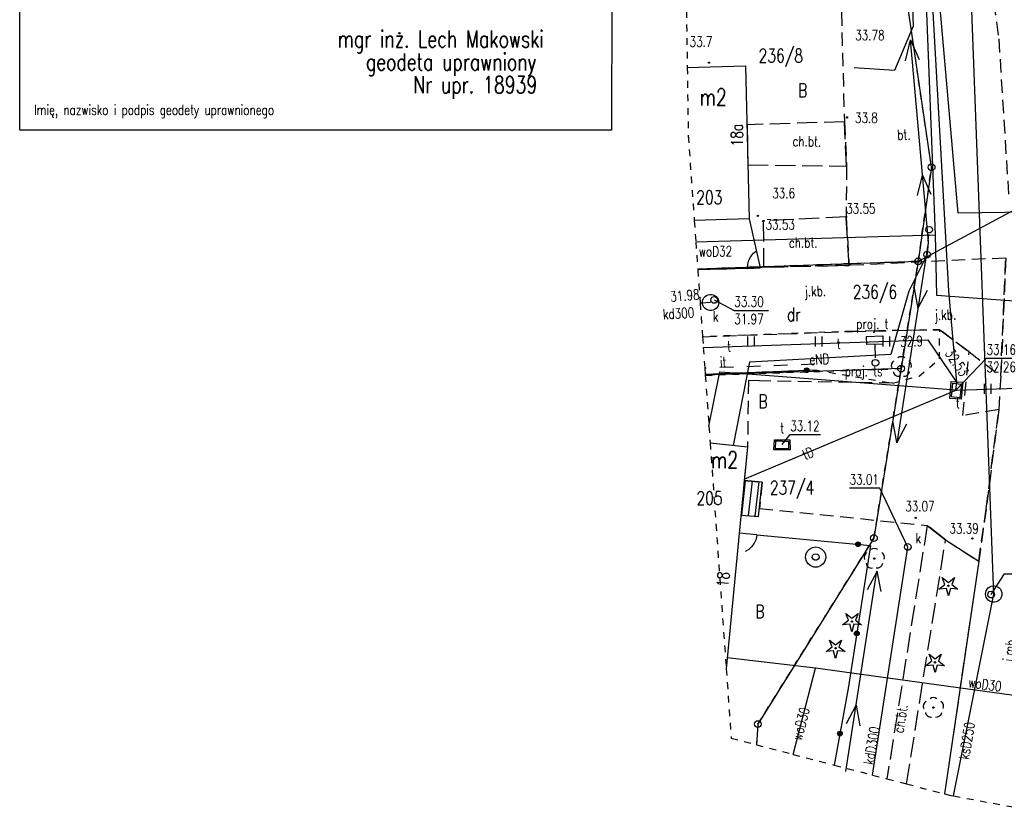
# Model space of a CAD drawing. Extents: x 6550385 to 6550663, y 5985693 to 5985865.
# Tile 1 of 19: x 6550413 to 6550485, y 5985714 to 5985772. Entities that reach past the tile are written whole.
import ezdxf
from ezdxf.enums import TextEntityAlignment as Align

# ---------------------------------------------------------------- set-up
doc = ezdxf.new("R2010")
doc.units = 0
doc.header["$MEASUREMENT"] = 0
for name, pattern in [('1', [2, 1, -1]), ('2', [1, 0.5, -0.5]), ('423', [2, 1.5, -0.5]), ('424', [1.5, 1, -0.5]), ('901', [0])]:
    doc.linetypes.add(name, pattern=pattern)
doc.layers.get('0').update_dxf_attribs({"linetype": 'CONTINUOUS'})
for name, color, linetype in [('202-PUNKT_GRANICZNY', 7, 'CONTINUOUS'), ('210-OZNACZENIE_KONTURU_UZY', 7, 'CONTINUOUS'), ('211-NUMER_DZIALKI_EWIDENCY', 7, 'CONTINUOUS'), ('218-KONTUR_UZYTKU_GRUNTOWE', 7, 'CONTINUOUS'), ('219-DZIALKA_EWIDENCYJNA', 7, 'CONTINUOUS'), ('238-PUNKT_ADRESOWY_BUDYNKU', 7, 'CONTINUOUS'), ('312-BUDYNEK_EWIDENCYJNY', 7, 'CONTINUOUS'), ('312-OZNACZENIE_BUDYNKU_EWI', 7, 'CONTINUOUS'), ('352-SCHODY', 7, 'CONTINUOUS'), ('994-NAZWA_ULICY', 7, 'CONTINUOUS'), ('CHODNIK', 7, 'CONTINUOUS'), ('CHODNIK-ATR17', 7, 'CONTINUOUS'), ('DRZEWO_IGLASTE', 7, 'CONTINUOUS'), ('DRZEWO_LISCIASTE', 7, 'CONTINUOUS'), ('FURTKA', 7, 'CONTINUOUS'), ('INNY_OBIEKT_ZAGOSPODAROWAN', 7, 'CONTINUOUS'), ('JEZDNIA', 7, 'CONTINUOUS'), ('JEZDNIA-ATR17', 7, 'CONTINUOUS'), ('KOMORA_PODZIEMNA', 7, 'CONTINUOUS'), ('KRAWEZNIK', 7, 'CONTINUOUS'), ('OBSZAR_UTWARDZONY', 7, 'CONTINUOUS'), ('OBSZAR_UTWARDZONY-ATR17', 7, 'CONTINUOUS'), ('OBUDOWA_OCHRONNA_PRZEWODU', 7, 'CONTINUOUS'), ('OGRODZENIE_TRWALE', 7, 'CONTINUOUS'), ('PIKIETA_NATURALNA', 7, 'CONTINUOUS'), ('PIKIETA_NATURALNA-ATR2', 7, 'CONTINUOUS'), ('PIKIETA_SZTUCZNA', 7, 'CONTINUOUS'), ('PIKIETA_SZTUCZNA-ATR2', 7, 'CONTINUOUS'), ('PRZEWOD_ELEKTROENERGETYCZ0', 7, 'CONTINUOUS'), ('PRZEWOD_ELEKTROENERGETYCZ1', 7, 'CONTINUOUS'), ('PRZEWOD_ELEKTROENERGETYCZN', 7, 'CONTINUOUS'), ('PRZEWOD_GAZOWY', 7, 'CONTINUOUS'), ('PRZEWOD_KANALIZACYJNY', 7, 'CONTINUOUS'), ('PRZEWOD_KANALIZACYJNY-ATR1', 7, 'CONTINUOUS'), ('PRZEWOD_TELEKOMUNIKACYJNY_', 7, 'CONTINUOUS'), ('PRZEWOD_WODOCIAGOWY', 7, 'CONTINUOUS'), ('PRZEWOD_WODOCIAGOWY-ATR1', 7, 'CONTINUOUS'), ('RZEDNA-ATR2', 7, 'CONTINUOUS'), ('RZEDNA-ATR3', 7, 'CONTINUOUS'), ('SLUP_PRZEWODOW_NAPOWIETRZN', 7, 'CONTINUOUS'), ('SLUPEK_TELEKOMUNIKACYJNY_-', 7, 'CONTINUOUS'), ('STUDNIA_ZWYKLA', 7, 'CONTINUOUS'), ('SZAFA_TELEKOMUNIKACYJNA_LU', 7, 'CONTINUOUS'), ('TRAWNIK', 7, 'CONTINUOUS'), ('WLAZ_DO_KOMORY_LUB_KANALU', 7, 'CONTINUOUS'), ('WLAZ_DO_KOMORY_LUB_KANALU-', 7, 'CONTINUOUS'), ('WLAZ_DO_KOMORY_LUB_KANALU_', 7, 'CONTINUOUS'), ('ZAKRES', 7, 'CONTINUOUS')]:
    doc.layers.add(name, color=color, linetype=linetype)
doc.styles.add('STYL_ARIAL', font='simplex', dxfattribs={"width": 0.75, "oblique": 0.1})

# ---------------------------------------------------------------- blocks, each defined once
blk = doc.blocks.new('202')
at = {"color": 0}
blk.add_circle((0, 0), 0.25, dxfattribs=at)
blk = doc.blocks.new('SM05')
at = {"color": 7}
blk.add_polyline3d([(0, 0.25, 0), (0.1352, 0.2103, 0), (0.2274, 0.1039, 0), (0.2475, -0.0356, 0), (0.1889, -0.1637, 0), (0.0704, -0.2399, 0), (-0.0704, -0.2399, 0), (-0.1889, -0.1637, 0), (-0.2475, -0.0356, 0), (-0.2274, 0.1039, 0), (-0.1352, 0.2103, 0), (0, 0.25, 0)], dxfattribs=at)
blk = doc.blocks.new('US22')
at = {"color": 7}
blk.add_polyline3d([(0, 0.25, 0), (0.1352, 0.2103, 0), (0.2274, 0.1039, 0), (0.2475, -0.0356, 0), (0.1889, -0.1637, 0), (0.0704, -0.2399, 0), (-0.0704, -0.2399, 0), (-0.1889, -0.1637, 0), (-0.2475, -0.0356, 0), (-0.2274, 0.1039, 0), (-0.1352, 0.2103, 0), (0, 0.25, 0)], dxfattribs=at)
blk = doc.blocks.new('US13')
at = {"color": 7}
for points in [[(0, 0.75, 0), (0.2435, 0.7094, 0), (0.4607, 0.5919, 0), (0.6279, 0.4102, 0), (0.7271, 0.1841, 0), (0.7474, -0.0619, 0), (0.6868, -0.3013, 0), (0.5518, -0.508, 0), (0.357, -0.6596, 0), (0.1234, -0.7398, 0), (-0.1234, -0.7398, 0), (-0.357, -0.6596, 0), (-0.5518, -0.508, 0), (-0.6868, -0.3013, 0), (-0.7474, -0.0619, 0), (-0.7271, 0.1841, 0), (-0.6279, 0.4102, 0), (-0.4607, 0.5919, 0), (-0.2435, 0.7094, 0), (0, 0.75, 0)], [(0, 0.25, 0), (0.1352, 0.2103, 0), (0.2274, 0.1039, 0), (0.2475, -0.0356, 0), (0.1889, -0.1637, 0), (0.0704, -0.2399, 0), (-0.0704, -0.2399, 0), (-0.1889, -0.1637, 0), (-0.2475, -0.0356, 0), (-0.2274, 0.1039, 0), (-0.1352, 0.2103, 0), (0, 0.25, 0)]]:
    blk.add_polyline3d(points, dxfattribs=at)
blk = doc.blocks.new('OK04')
at = {"color": 7}
blk.add_polyline3d([(0, 0.001, 0), (0.0328, 0.3129, 0), (0.1297, 0.6111, 0), (0.2865, 0.8827, 0), (0.4963, 1.1157, 0), (0.75, 1.3, 0)], dxfattribs=at)
blk = doc.blocks.new('PW01')
at = {"color": 7}
blk.add_polyline3d([(0.045, 0, 0), (0.0318, -0.0318, 0), (0, -0.045, 0), (-0.0318, -0.0318, 0), (-0.045, 0, 0), (-0.0318, 0.0318, 0), (0, 0.045, 0), (0.0318, 0.0318, 0), (0.045, 0, 0)], dxfattribs=at)
blk = doc.blocks.new('922')
at = {"color": 0}
blk.add_circle((0, 0), 0.05, dxfattribs=at)
for centre, radius, start, end in [((0, 0.35), 0.4, 50.114, 129.886), ((-0.35, 0.1), 0.4, 119.84816, 203.51949), ((0.35, 0.1), 0.4, 336.88451, 60.15184), ((-0.2, -0.3), 0.4, 187.477, 278.47884), ((0.2, -0.275), 0.425, 262.64593, 349.62892)]:
    blk.add_arc(centre, radius, start, end, dxfattribs=at)
blk = doc.blocks.new('TU04')
at = {"color": 7}
for points in [[(0, 0, 0), (0, 0.75, 0)], [(0.5, 0, 0), (0.5, 0.75, 0)]]:
    blk.add_polyline3d(points, dxfattribs=at)
blk = doc.blocks.new('US09')
at = {"color": 7}
blk.add_polyline3d([(0.25, 0.0005, 0), (0.2103, -0.1347, 0), (0.1038, -0.227, 0), (-0.0356, -0.247, 0), (-0.1637, -0.1885, 0), (-0.2399, -0.07, 0), (-0.2399, 0.0709, 0), (-0.1637, 0.1894, 0), (-0.0356, 0.2479, 0), (0.1038, 0.2279, 0), (0.2103, 0.1356, 0), (0.25, 0.0005, 0)], dxfattribs=at)
blk = doc.blocks.new('921')
at = {"color": 0}
for p, q in [((-0.7, -0.25), (-0.25, 0.1)), ((-0.25, 0.1), (-0.45, 0.6)), ((-0.45, 0.6), (0, 0.25)), ((0, 0.25), (0.45, 0.6)), ((0.45, 0.6), (0.25, 0.1)), ((0.25, 0.1), (0.7, -0.25)), ((-0.15, -0.2), (-0.7, -0.25)), ((0, -0.75), (-0.15, -0.2)), ((0.15, -0.2), (0, -0.75)), ((0.7, -0.25), (0.15, -0.2))]:
    blk.add_line(p, q, dxfattribs=at)
blk.add_circle((0, 0), 0.05, dxfattribs=at)

msp = doc.modelspace()

# ---------------------------------------------------------------- linework, layer by layer
at = {"layer": '218-KONTUR_UZYTKU_GRUNTOWE', "color": 3, "linetype": '2'}
for points in [[(6550479.88, 5985761.1, 0), (6550478.09, 5985773.16, 0)], [(6550478.89, 5985754.15, 0), (6550479.88, 5985761.1, 0)], [(6550478.89, 5985754.15, 0), (6550462.61, 5985753.588, 0)], [(6550477.63, 5985746.24, 0), (6550478.89, 5985754.15, 0)], [(6550463.169, 5985745.75, 0), (6550477.63, 5985746.24, 0)], [(6550475.62, 5985733.73, 0), (6550477.63, 5985746.24, 0)], [(6550467.05, 5985720, 0), (6550475.62, 5985733.73, 0)], [(6550467.05, 5985720, 0), (6550466.946, 5985718.474, 0)]]:
    msp.add_polyline3d(points, dxfattribs=at)
at = {"layer": '219-DZIALKA_EWIDENCYJNA', "color": 7}
for points in [[(6550479.88, 5985761.1, 0), (6550478.09, 5985773.16, 0)], [(6550497.21, 5985763.97, 0), (6550478.89, 5985754.15, 0)], [(6550479.88, 5985761.1, 0), (6550478.89, 5985754.15, 0)], [(6550478.89, 5985754.15, 0), (6550462.61, 5985753.588, 0)], [(6550478.89, 5985754.15, 0), (6550477.63, 5985746.24, 0)], [(6550477.63, 5985746.24, 0), (6550463.169, 5985745.75, 0)], [(6550477.63, 5985746.24, 0), (6550475.62, 5985733.73, 0)], [(6550475.62, 5985733.73, 0), (6550467.05, 5985720, 0)], [(6550467.05, 5985720, 0), (6550466.946, 5985718.474, 0)]]:
    msp.add_polyline3d(points, dxfattribs=at)
at = {"layer": '312-BUDYNEK_EWIDENCYJNY', "color": 7}
for points in [[(6550461.838, 5985768.473, 0), (6550466.14, 5985768.58, 0)], [(6550466.14, 5985768.58, 0), (6550466.42, 5985757.29, 0)], [(6550466.42, 5985757.29, 0), (6550462.355, 5985757.164, 0)], [(6550463.525, 5985740.76, 0), (6550466.29, 5985740.46, 0)], [(6550466.29, 5985740.46, 0), (6550464.715, 5985724.081, 0)]]:
    msp.add_polyline3d(points, dxfattribs=at)
at = {"layer": '352-SCHODY', "color": 7}
for points in [[(6550467.38, 5985737.86, 0), (6550466.05, 5985737.97, 0), (6550465.81, 5985735.43, 0), (6550467.09, 5985735.32, 0), (6550467.38, 5985737.86, 0)], [(6550467.38, 5985737.86, 0), (6550466.05, 5985737.97, 0), (6550465.81, 5985735.43, 0), (6550467.09, 5985735.32, 0), (6550467.38, 5985737.86, 0)], [(6550466.122, 5985737.964, 0), (6550465.838, 5985735.428, 0)], [(6550466.621, 5985737.923, 0), (6550466.337, 5985735.385, 0)], [(6550467.119, 5985737.882, 0), (6550466.835, 5985735.342, 0)]]:
    msp.add_polyline3d(points, dxfattribs=at)
at = {"layer": 'CHODNIK', "color": 7, "linetype": '423'}
for points in [[(6550466.25, 5985764.24, 0), (6550466.32, 5985761.28, 0), (6550473.6, 5985761.18, 0), (6550473.44, 5985764.46, 0), (6550466.25, 5985764.24, 0)], [(6550467.47, 5985753.72, 0), (6550473.79, 5985753.86, 0), (6550473.57, 5985757.43, 0), (6550467.45, 5985757.13, 0), (6550467.47, 5985753.72, 0)], [(6550479.56, 5985734.67, 0), (6550476.583, 5985715.962, 0)], [(6550480.91, 5985733.6, 0), (6550480.91, 5985733.6, 0), (6550479.56, 5985734.67, 0)], [(6550478.035, 5985715.584, 0), (6550480.91, 5985733.6, 0)]]:
    msp.add_polyline3d(points, dxfattribs=at)
at = {"layer": 'FURTKA', "color": 7}
for points in [[(6550466.28, 5985753.63, 0), (6550467.22, 5985753.67, 0)], [(6550466.98, 5985733.96, 0), (6550465.68, 5985734.09, 0)]]:
    msp.add_polyline3d(points, dxfattribs=at)
at = {"layer": 'INNY_OBIEKT_ZAGOSPODAROWAN', "color": 7, "linetype": '1'}
msp.add_polyline3d([(6550471.24, 5985746.56, 0), (6550463.132, 5985746.269, 0)], dxfattribs=at)
at = {"layer": 'JEZDNIA', "color": 7, "linetype": '424'}
for points in [[(6550470.335, 5985844.771, 0), (6550470.73, 5985842.08, 0), (6550472.01, 5985834, 0), (6550473.17, 5985826.17, 0), (6550473.89, 5985821.65, 0), (6550476.95, 5985800.95, 0), (6550476.97, 5985800.19, 0), (6550476.71, 5985799.81, 0), (6550475.52, 5985799.53, 0), (6550476.07, 5985796.35, 0), (6550477.1, 5985796.22, 0), (6550477.86, 5985796.04, 0), (6550478.33, 5985795.87, 0), (6550479.24, 5985795.33, 0), (6550479.91, 5985794.72, 0), (6550480.62, 5985793.52, 0), (6550484.24, 5985774.8, 0), (6550484.84, 5985770.58, 0), (6550485.57, 5985759, 0)], [(6550485.36, 5985754.4, 0), (6550473.79, 5985753.86, 0)], [(6550485.36, 5985754.4, 0), (6550484.99, 5985745.69, 0), (6550484.84, 5985743.21, 0), (6550483.91, 5985735.87, 0), (6550483.36, 5985732.02, 0), (6550480.837, 5985714.853, 0)], [(6550484.99, 5985745.69, 0), (6550485.36, 5985754.4, 0)], [(6550466.28, 5985753.63, 0), (6550462.615, 5985753.528, 0)], [(6550467.22, 5985753.67, 0), (6550466.28, 5985753.63, 0)], [(6550467.47, 5985753.72, 0), (6550467.22, 5985753.67, 0)], [(6550473.79, 5985753.86, 0), (6550467.47, 5985753.72, 0)], [(6550462.967, 5985748.589, 0), (6550474.03, 5985748.99, 0)], [(6550474.03, 5985748.99, 0), (6550480.48, 5985749.11, 0)], [(6550480.48, 5985749.11, 0), (6550482.65, 5985747.47, 0)], [(6550482.65, 5985747.47, 0), (6550484.99, 5985745.69, 0)]]:
    msp.add_polyline3d(points, dxfattribs=at)
at = {"layer": 'KOMORA_PODZIEMNA', "color": 34}
for points in [[(6550464.16, 5985751.12, 0), (6550464.15, 5985751, 0), (6550464.11, 5985750.88, 0), (6550464.05, 5985750.77, 0), (6550463.96, 5985750.67, 0), (6550463.86, 5985750.6, 0), (6550463.75, 5985750.55, 0), (6550463.62, 5985750.52, 0), (6550463.5, 5985750.52, 0), (6550463.37, 5985750.55, 0), (6550463.26, 5985750.6, 0), (6550463.16, 5985750.67, 0), (6550463.07, 5985750.77, 0), (6550463.01, 5985750.88, 0), (6550462.97, 5985751, 0), (6550462.96, 5985751.12, 0), (6550462.97, 5985751.24, 0), (6550463.01, 5985751.36, 0), (6550463.07, 5985751.47, 0), (6550463.16, 5985751.57, 0), (6550463.26, 5985751.64, 0), (6550463.37, 5985751.69, 0), (6550463.5, 5985751.72, 0), (6550463.62, 5985751.72, 0), (6550463.75, 5985751.69, 0), (6550463.86, 5985751.64, 0), (6550463.96, 5985751.57, 0), (6550464.05, 5985751.47, 0), (6550464.11, 5985751.36, 0), (6550464.15, 5985751.24, 0), (6550464.16, 5985751.12, 0)], [(6550485.07, 5985729.6, 0), (6550485.06, 5985729.48, 0), (6550485.02, 5985729.36, 0), (6550484.96, 5985729.25, 0), (6550484.87, 5985729.15, 0), (6550484.77, 5985729.08, 0), (6550484.66, 5985729.03, 0), (6550484.53, 5985729, 0), (6550484.41, 5985729, 0), (6550484.28, 5985729.03, 0), (6550484.17, 5985729.08, 0), (6550484.07, 5985729.15, 0), (6550483.98, 5985729.25, 0), (6550483.92, 5985729.36, 0), (6550483.88, 5985729.48, 0), (6550483.87, 5985729.6, 0), (6550483.88, 5985729.72, 0), (6550483.92, 5985729.84, 0), (6550483.98, 5985729.95, 0), (6550484.07, 5985730.05, 0), (6550484.17, 5985730.12, 0), (6550484.28, 5985730.17, 0), (6550484.41, 5985730.2, 0), (6550484.53, 5985730.2, 0), (6550484.66, 5985730.17, 0), (6550484.77, 5985730.12, 0), (6550484.87, 5985730.05, 0), (6550484.96, 5985729.95, 0), (6550485.02, 5985729.84, 0), (6550485.06, 5985729.72, 0), (6550485.07, 5985729.6, 0)]]:
    msp.add_polyline3d(points, dxfattribs=at)
at = {"layer": 'KOMORA_PODZIEMNA', "color": 30}
for points in [[(6550481.22, 5985744.04, 0), (6550481.33, 5985745.29, 0), (6550482.19, 5985745.24, 0), (6550482.07, 5985743.99, 0), (6550481.22, 5985744.04, 0)], [(6550468.28, 5985740.98, 0), (6550469.4, 5985740.99, 0), (6550469.43, 5985740.24, 0), (6550468.24, 5985740.25, 0), (6550468.28, 5985740.98, 0)]]:
    msp.add_polyline3d(points, dxfattribs=at)
at = {"layer": 'KRAWEZNIK', "color": 7}
for points in [[(6550479.56, 5985734.67, 0), (6550480.91, 5985733.6, 0)], [(6550480.91, 5985733.6, 0), (6550480.91, 5985733.6, 0), (6550483.36, 5985732.02, 0), (6550480.837, 5985714.853, 0)]]:
    msp.add_polyline3d(points, dxfattribs=at)
at = {"layer": 'OBSZAR_UTWARDZONY', "color": 7, "linetype": '424'}
for points in [[(6550473.22, 5985772.55, 0), (6550473.44, 5985764.46, 0)], [(6550473.44, 5985764.46, 0), (6550473.6, 5985761.18, 0)], [(6550473.6, 5985761.18, 0), (6550473.57, 5985757.43, 0)], [(6550473.57, 5985757.43, 0), (6550473.79, 5985753.86, 0)], [(6550482.65, 5985747.47, 0), (6550480.48, 5985749.11, 0)], [(6550482.19, 5985742.77, 0), (6550482.65, 5985747.47, 0)], [(6550466.35, 5985745.37, 0), (6550466.29, 5985740.46, 0)], [(6550467.16, 5985745.33, 0), (6550466.35, 5985745.37, 0)], [(6550477, 5985745.17, 0), (6550467.16, 5985745.33, 0)], [(6550484.84, 5985743.21, 0), (6550482.19, 5985742.77, 0)], [(6550483.91, 5985735.87, 0), (6550484.84, 5985743.21, 0)], [(6550466.29, 5985740.46, 0), (6550466.05, 5985737.97, 0)], [(6550466.05, 5985737.97, 0), (6550467.38, 5985737.86, 0)], [(6550467.38, 5985737.86, 0), (6550467.16, 5985735.91, 0)], [(6550467.16, 5985735.91, 0), (6550479.56, 5985734.67, 0)], [(6550483.36, 5985732.02, 0), (6550483.91, 5985735.87, 0)], [(6550479.56, 5985734.67, 0), (6550480.91, 5985733.6, 0)], [(6550480.91, 5985733.6, 0), (6550483.36, 5985732.02, 0)]]:
    msp.add_polyline3d(points, dxfattribs=at)
at = {"layer": 'OBUDOWA_OCHRONNA_PRZEWODU', "color": 52}
msp.add_polyline3d([(6550494, 5985757.89, 0), (6550481.85, 5985757.71, 0)], dxfattribs=at)
at = {"layer": 'OGRODZENIE_TRWALE', "color": 7, "linetype": '901'}
for points in [[(6550466.42, 5985757.29, 0), (6550467.22, 5985753.67, 0)], [(6550466.28, 5985753.63, 0), (6550462.615, 5985753.528, 0)], [(6550463.163, 5985745.834, 0), (6550471.31, 5985746.14, 0)], [(6550466.98, 5985733.96, 0), (6550475.37, 5985733.19, 0), (6550473.75, 5985722.77, 0), (6550472.688, 5985716.977, 0)]]:
    msp.add_polyline3d(points, dxfattribs=at)
at = {"layer": 'OGRODZENIE_TRWALE', "color": 7}
for centre, radius in [((6550470.658, 5985746.116), 0.175), ((6550470.658, 5985746.116), 0.158), ((6550470.658, 5985746.116), 0.14), ((6550470.658, 5985746.116), 0.122), ((6550470.658, 5985746.116), 0.105), ((6550470.658, 5985746.116), 0.0875), ((6550470.658, 5985746.116), 0.07), ((6550470.658, 5985746.116), 0.0525), ((6550470.658, 5985746.116), 0.035), ((6550474.449, 5985733.275), 0.175), ((6550474.449, 5985733.275), 0.158), ((6550474.449, 5985733.275), 0.14), ((6550474.449, 5985733.275), 0.122), ((6550474.449, 5985733.275), 0.105), ((6550474.449, 5985733.275), 0.0875), ((6550474.449, 5985733.275), 0.07), ((6550474.449, 5985733.275), 0.0525), ((6550474.449, 5985733.275), 0.035), ((6550474.36, 5985726.693), 0.175), ((6550474.36, 5985726.693), 0.158), ((6550474.36, 5985726.693), 0.14), ((6550474.36, 5985726.693), 0.122), ((6550474.36, 5985726.693), 0.105), ((6550474.36, 5985726.693), 0.0875), ((6550474.36, 5985726.693), 0.07), ((6550474.36, 5985726.693), 0.0525), ((6550474.36, 5985726.693), 0.035), ((6550473.114, 5985719.298), 0.175), ((6550473.114, 5985719.298), 0.158), ((6550473.114, 5985719.298), 0.14), ((6550473.114, 5985719.298), 0.122), ((6550473.114, 5985719.298), 0.105), ((6550473.114, 5985719.298), 0.0875), ((6550473.114, 5985719.298), 0.07), ((6550473.114, 5985719.298), 0.0525), ((6550473.114, 5985719.298), 0.035)]:
    msp.add_circle(centre, radius, dxfattribs=at)
at = {"layer": 'PRZEWOD_ELEKTROENERGETYCZ0', "color": 1}
for points in [[(6550477.952, 5985768.96, 0), (6550478.334, 5985770.503, 0)], [(6550479.643, 5985755.589, 0), (6550478.334, 5985770.503, 0), (6550478.975, 5985769.046, 0)], [(6550478.829, 5985759.008, 0), (6550479.203, 5985760.525, 0), (6550479.821, 5985759.106, 0)], [(6550479.624, 5985755.528, 0), (6550477.322, 5985740.768, 0), (6550478.053, 5985742.175, 0)], [(6550478.592, 5985752.155, 0), (6550478.853, 5985750.671, 0), (6550479.58, 5985752.029, 0)], [(6550477.322, 5985740.781, 0), (6550477.052, 5985742.27, 0)], [(6550473.557, 5985716.491, 0), (6550475.847, 5985731.291, 0), (6550476.134, 5985729.777, 0)], [(6550475.85, 5985731.286, 0), (6550475.135, 5985729.9, 0)], [(6550473.608, 5985720.033, 0), (6550474.319, 5985721.401, 0), (6550474.579, 5985719.868, 0)]]:
    msp.add_polyline3d(points, dxfattribs=at)
at = {"layer": 'PRZEWOD_ELEKTROENERGETYCZ1', "color": 5}
msp.add_polyline3d([(6550412.538, 5985773.596, 0), (6550456.258, 5985773.596, 0), (6550456.248, 5985763.846, 0), (6550412.538, 5985763.846, 0), (6550412.538, 5985773.596, 0)], dxfattribs=at)
at = {"layer": 'PRZEWOD_ELEKTROENERGETYCZN', "color": 1}
msp.add_polyline3d([(6550479.63, 5985755.57, 0), (6550479.55, 5985754.65, 0), (6550478.19, 5985751.96, 0), (6550476.88, 5985747.27, 0), (6550466.44, 5985746.72, 0), (6550465.23, 5985740.57, 0)], dxfattribs=at)
at = {"layer": 'PRZEWOD_GAZOWY', "color": 40}
msp.add_polyline3d([(6550494, 5985757.89, 0), (6550481.85, 5985757.71, 0), (6550480.27, 5985775.7, 0), (6550480.07, 5985779.22, 0), (6550479.68, 5985780.79, 0), (6550477.18, 5985794.77, 0), (6550476.62, 5985801.8, 0), (6550474.05, 5985818.62, 0), (6550473.97, 5985818.93, 0), (6550473.91, 5985819.24, 0), (6550473.83, 5985821.12, 0), (6550473.11, 5985824.37, 0), (6550473.12, 5985824.76, 0), (6550473.05, 5985825.2, 0), (6550472.76, 5985828.73, 0), (6550470.9, 5985831.99, 0), (6550470.09, 5985835.17, 0)], dxfattribs=at)
at = {"layer": 'PRZEWOD_KANALIZACYJNY', "color": 34}
for points in [[(6550481.489, 5985714.697, 0), (6550484.47, 5985729.6, 0), (6550482.78, 5985774.65, 0), (6550489.52, 5985774.72, 0)], [(6550463.56, 5985751.12, 0), (6550462.93, 5985751.08, 0), (6550462.79, 5985751.072, 0)], [(6550475.519, 5985716.239, 0), (6550478.12, 5985733.07, 0)]]:
    msp.add_polyline3d(points, dxfattribs=at)
at = {"layer": 'PRZEWOD_TELEKOMUNIKACYJNY_', "color": 30}
for points in [[(6550473.22, 5985821.54, 0), (6550478.14, 5985782.23, 0), (6550479.93, 5985773.44, 0), (6550481.12, 5985751.99, 0), (6550481.71, 5985745.24, 0), (6550481.64, 5985744.67, 0)], [(6550478.14, 5985782.23, 0), (6550478.51, 5985771.52, 0), (6550477.14, 5985768.23, 0), (6550474.17, 5985768.44, 0)], [(6550463.024, 5985747.793, 0), (6550479.61, 5985748.36, 0), (6550481.71, 5985745.24, 0)], [(6550463.438, 5985741.986, 0), (6550464.224, 5985745.874, 0)], [(6550464.224, 5985745.874, 0), (6550464.25, 5985746, 0), (6550465.347, 5985745.916, 0)], [(6550465.347, 5985745.916, 0), (6550481.64, 5985744.67, 0)], [(6550481.71, 5985744.66, 0), (6550495.93, 5985745.11, 0)], [(6550481.71, 5985744.66, 0), (6550466.06, 5985738.08, 0)]]:
    msp.add_polyline3d(points, dxfattribs=at)
at = {"layer": 'PRZEWOD_TELEKOMUNIKACYJNY_', "color": 30, "linetype": '1'}
msp.add_polyline3d([(6550475.68, 5985748.03, 0), (6550475.74, 5985746.67, 0)], dxfattribs=at)
at = {"layer": 'PRZEWOD_WODOCIAGOWY', "color": 5}
for points in [[(6550474.87, 5985809.93, 0), (6550476.68, 5985798.13, 0), (6550477.01, 5985795.95, 0), (6550478.77, 5985783.76, 0), (6550479.5, 5985772.49, 0), (6550480.14, 5985756.12, 0)], [(6550462.467, 5985755.606, 0), (6550480.14, 5985756.12, 0)], [(6550480.14, 5985756.12, 0), (6550480.24, 5985751.66, 0), (6550491.38, 5985750.85, 0)], [(6550471.3, 5985724.14, 0), (6550464.79, 5985724.88, 0)], [(6550469.65, 5985717.769, 0), (6550471.3, 5985724.14, 0)], [(6550487.2, 5985721.93, 0), (6550471.3, 5985724.14, 0)]]:
    msp.add_polyline3d(points, dxfattribs=at)
at = {"layer": 'RZEDNA-ATR2', "color": 7}
for points in [[(6550463.82, 5985751.31, 0), (6550465.31, 5985750.54, 0), (6550467.842, 5985750.54, 0)], [(6550481.7, 5985744.67, 0), (6550483.94, 5985747, 0), (6550486.445, 5985747, 0)], [(6550468.84, 5985740.63, 0), (6550469.44, 5985741.37, 0), (6550471.685, 5985741.37, 0)], [(6550478.12, 5985733.07, 0), (6550476.06, 5985737.42, 0), (6550473.821, 5985737.42, 0)], [(6550484.28, 5985729.57, 0), (6550485.26, 5985731.1, 0), (6550487.824, 5985731.1, 0)]]:
    msp.add_polyline3d(points, dxfattribs=at)
at = {"layer": 'SLUP_PRZEWODOW_NAPOWIETRZN', "color": 7, "linetype": '2'}
msp.add_polyline3d([(6550479.55, 5985754.65, 0), (6550479.7, 5985756.49, 0)], dxfattribs=at)
at = {"layer": 'SZAFA_TELEKOMUNIKACYJNA_LU', "color": 30}
msp.add_polyline3d([(6550475.09, 5985748.02, 0), (6550475.08, 5985748.62, 0), (6550476.27, 5985748.65, 0), (6550476.29, 5985748.05, 0), (6550475.09, 5985748.02, 0)], dxfattribs=at)
at = {"layer": 'TRAWNIK', "color": 7, "linetype": '2'}
for points in [[(6550465.347, 5985745.916, 0), (6550471.31, 5985746.14, 0), (6550477, 5985745.17, 0), (6550478.96, 5985745.69, 0), (6550480.46, 5985746.95, 0), (6550480.48, 5985749.11, 0), (6550474.03, 5985748.99, 0), (6550462.967, 5985748.589, 0)], [(6550463.163, 5985745.834, 0), (6550464.224, 5985745.874, 0)], [(6550464.224, 5985745.874, 0), (6550465.347, 5985745.916, 0)]]:
    msp.add_polyline3d(points, dxfattribs=at)
at = {"layer": 'WLAZ_DO_KOMORY_LUB_KANALU', "color": 7}
for points in [[(6550481.36, 5985744.15, 0), (6550481.44, 5985745.17, 0), (6550482.08, 5985745.1, 0), (6550481.97, 5985744.08, 0), (6550481.36, 5985744.15, 0)], [(6550468.38, 5985740.9, 0), (6550469.32, 5985740.87, 0), (6550469.32, 5985740.32, 0), (6550468.36, 5985740.33, 0), (6550468.38, 5985740.9, 0)]]:
    msp.add_polyline3d(points, dxfattribs=at)
at = {"layer": 'ZAKRES', "color": 5, "linetype": '2'}
msp.add_polyline3d([(6550461.779, 5985772.628, 0), (6550461.838, 5985768.473, 0), (6550461.91, 5985763.41, 0), (6550462.355, 5985757.164, 0), (6550462.467, 5985755.606, 0), (6550462.61, 5985753.588, 0), (6550462.61, 5985753.588, 0), (6550462.615, 5985753.528, 0), (6550462.615, 5985753.528, 0), (6550462.79, 5985751.072, 0), (6550462.967, 5985748.589, 0), (6550462.967, 5985748.589, 0), (6550463.024, 5985747.793, 0), (6550463.132, 5985746.269, 0), (6550463.163, 5985745.834, 0), (6550463.163, 5985745.834, 0), (6550463.169, 5985745.75, 0), (6550463.438, 5985741.986, 0), (6550463.525, 5985740.76, 0), (6550464.715, 5985724.081, 0), (6550465.08, 5985718.96, 0), (6550466.946, 5985718.474, 0), (6550466.946, 5985718.474, 0), (6550469.65, 5985717.769, 0), (6550472.688, 5985716.977, 0), (6550475.519, 5985716.239, 0), (6550476.583, 5985715.962, 0), (6550478.035, 5985715.584, 0), (6550480.837, 5985714.853, 0), (6550481.31, 5985714.73, 0), (6550481.489, 5985714.697, 0), (6550486.042, 5985713.86, 0)], dxfattribs=at)

# ---------------------------------------------------------------- block references
at = {"layer": '202-PUNKT_GRANICZNY', "color": 7}
for p in [(6550479.88, 5985761.1), (6550478.89, 5985754.15), (6550477.63, 5985746.24), (6550475.62, 5985733.73), (6550467.05, 5985720)]:
    msp.add_blockref('202', p, dxfattribs=at)
at = {"layer": 'DRZEWO_IGLASTE', "color": 3}
for p in [(6550481.12, 5985730.21), (6550474, 5985727.57), (6550472.79, 5985725.6), (6550480.14, 5985724.56)]:
    msp.add_blockref('921', p, dxfattribs=at)
at = {"layer": 'DRZEWO_LISCIASTE', "color": 3}
for p in [(6550477.65, 5985746.37), (6550475.65, 5985732.22), (6550480.02, 5985721.22)]:
    msp.add_blockref('922', p, dxfattribs=at)
at = {"layer": 'FURTKA', "color": 7}
for p, rotation in [((6550466.28, 5985753.63), 2.43507), ((6550466.98, 5985733.96), 174.28803)]:
    msp.add_blockref('OK04', p, dxfattribs=dict(at, rotation=rotation))
at = {"layer": 'PIKIETA_NATURALNA', "color": 7}
for p in [(6550463.44, 5985768.82), (6550473.63, 5985764.78), (6550467.05, 5985757.51)]:
    msp.add_blockref('PW01', p, dxfattribs=at)
at = {"layer": 'PIKIETA_SZTUCZNA', "color": 7}
for p in [(6550467.45, 5985757.13), (6550473.57, 5985757.43)]:
    msp.add_blockref('PW01', p, dxfattribs=at)
at = {"layer": 'PIKIETA_SZTUCZNA', "color": 7, "rotation": 180.00042}
for p in [(6550478.71, 5985735.23), (6550482.89, 5985733.7)]:
    msp.add_blockref('PW01', p, dxfattribs=at)
at = {"layer": 'SLUP_PRZEWODOW_NAPOWIETRZN', "color": 7}
for p in [(6550479.7, 5985756.49), (6550479.55, 5985754.65)]:
    msp.add_blockref('SM05', p, dxfattribs=at)
at = {"layer": 'SLUPEK_TELEKOMUNIKACYJNY_-', "color": 30}
msp.add_blockref('US09', (6550475.74, 5985746.67), dxfattribs=at)
at = {"layer": 'STUDNIA_ZWYKLA', "color": 5}
msp.add_blockref('US13', (6550471.32, 5985732.33), dxfattribs=at)
at = {"layer": 'TRAWNIK', "color": 7}
for p in [(6550466.299, 5985747.859), (6550471.299, 5985747.859), (6550476.299, 5985747.859), (6550483.789, 5985744.369)]:
    msp.add_blockref('TU04', p, dxfattribs=at)
at = {"layer": 'WLAZ_DO_KOMORY_LUB_KANALU_', "color": 7}
for p in [(6550463.82, 5985751.31), (6550478.12, 5985733.07), (6550484.28, 5985729.57)]:
    msp.add_blockref('US22', p, dxfattribs=at)

# ---------------------------------------------------------------- texts
at = {"color": 7, "style": 'STYL_ARIAL', "width": 0.75}
for s, p in [('mgr inż. Lech Makowski', (6550436.016, 5985769.942)), ('   geodeta uprawniony', (6550436.016, 5985768.254)), ('        Nr upr. 18939', (6550436.016, 5985766.567))]:
    msp.add_text(s, height=1.25, dxfattribs=at).set_placement(p)
at = {"layer": '210-OZNACZENIE_KONTURU_UZY', "color": 3, "style": 'STYL_ARIAL', "width": 0.75}
for s, p in [('B', (6550470.021, 5985766.277)), ('dr', (6550469.19, 5985749.74)), ('B', (6550467.097, 5985743.32)), ('B', (6550466.86, 5985727.811))]:
    msp.add_text(s, height=1, dxfattribs=at).set_placement(p)
at = {"layer": '211-NUMER_DZIALKI_EWIDENCY', "color": 7, "style": 'STYL_ARIAL', "width": 0.75}
for s, p in [('236/8', (6550467.104, 5985768.84)), ('236/6', (6550474.057, 5985751.402)), ('237/4', (6550467.937, 5985736.957))]:
    msp.add_text(s, height=1, dxfattribs=at).set_placement(p)
at = {"layer": '238-PUNKT_ADRESOWY_BUDYNKU', "color": 7, "style": 'STYL_ARIAL', "width": 0.75}
for s, rotation, p in [('18a', 90.929, (6550465.939, 5985763.483)), ('18', 84.231, (6550464.912, 5985730.643))]:
    msp.add_text(s, height=0.875, rotation=rotation, dxfattribs=at).set_placement(p, align=Align.CENTER)
at = {"layer": '312-OZNACZENIE_BUDYNKU_EWI', "color": 7, "style": 'STYL_ARIAL', "width": 0.75}
for s, height, p in [('m2', 1.25, (6550462.75, 5985765.659)), ('203', 1, (6550462.5, 5985758.382)), ('205', 1, (6550462.516, 5985736.175))]:
    msp.add_text(s, height=height, dxfattribs=at).set_placement(p)
msp.add_text('m2', height=1.25, dxfattribs=at).set_placement((6550464.592, 5985738.88), align=Align.CENTER)
at = {"layer": '994-NAZWA_ULICY', "color": 5, "style": 'STYL_ARIAL', "width": 0.75}
msp.add_text('Imię, nazwisko i podpis geodety uprawnionego', height=0.75, dxfattribs=at).set_placement((6550413.598, 5985764.962))
at = {"layer": 'CHODNIK-ATR17', "color": 7, "style": 'STYL_ARIAL', "width": 0.75}
for rotation, p in [(359.212, (6550469.604, 5985762.656)), (80.933, (6550477.787, 5985719.3))]:
    msp.add_text('ch.bt.', height=0.75, rotation=rotation, dxfattribs=at).set_placement(p)
msp.add_text('ch.bt.', height=0.75, dxfattribs=at).set_placement((6550469.34, 5985755.166))
at = {"layer": 'INNY_OBIEKT_ZAGOSPODAROWAN', "color": 7, "style": 'STYL_ARIAL', "width": 0.75}
msp.add_text('it', height=0.75, rotation=2.096, dxfattribs=at).set_placement((6550464.26, 5985746.349))
at = {"layer": 'JEZDNIA-ATR17', "color": 7, "style": 'STYL_ARIAL', "width": 0.75}
for s, rotation, p in [('j.kb.', 2.089, (6550470.514, 5985751.556)), ('j.kb.', 1.656, (6550480.117, 5985749.819)), ('j.mb.', 81.137, (6550485.86, 5985724.534))]:
    msp.add_text(s, height=0.75, rotation=rotation, dxfattribs=at).set_placement(p)
at = {"layer": 'OBSZAR_UTWARDZONY-ATR17', "color": 7, "style": 'STYL_ARIAL', "width": 0.75}
msp.add_text('bt.', height=0.75, rotation=2.672, dxfattribs=at).set_placement((6550477.356, 5985763.106))
at = {"layer": 'PIKIETA_NATURALNA-ATR2', "color": 7, "style": 'STYL_ARIAL', "width": 0.75}
for s, p in [('33.7', (6550462.01, 5985769.996)), ('33.8', (6550474.22, 5985764.376)), ('33.6', (6550468.11, 5985758.816))]:
    msp.add_text(s, height=0.75, dxfattribs=at).set_placement(p)
at = {"layer": 'PIKIETA_SZTUCZNA-ATR2', "color": 7, "style": 'STYL_ARIAL', "width": 0.75}
for s, p in [('33.78', (6550474.24, 5985770.476)), ('33.55', (6550473.57, 5985757.686)), ('33.53', (6550467.62, 5985756.506)), ('33.07', (6550477.932, 5985735.708)), ('33.39', (6550481.196, 5985734.062))]:
    msp.add_text(s, height=0.75, dxfattribs=at).set_placement(p)
at = {"layer": 'PRZEWOD_ELEKTROENERGETYCZN', "color": 1, "style": 'STYL_ARIAL', "width": 0.75}
msp.add_text('eND', height=0.75, rotation=3.015, dxfattribs=at).set_placement((6550470.873, 5985746.513))
at = {"layer": 'PRZEWOD_KANALIZACYJNY-ATR1', "color": 34, "style": 'STYL_ARIAL', "width": 0.75}
for s, rotation, p in [('kd300', 3.433, (6550460.062, 5985749.877)), ('kdD300', 80.248, (6550475.587, 5985716.96)), ('ksD250', 80.863, (6550482.635, 5985717.341))]:
    msp.add_text(s, height=0.75, rotation=rotation, dxfattribs=at).set_placement(p)
at = {"layer": 'PRZEWOD_TELEKOMUNIKACYJNY_', "color": 30, "style": 'STYL_ARIAL', "width": 0.75}
for s, rotation, p in [('t', 1.957, (6550464.795, 5985747.504)), ('t', 1.957, (6550472.885, 5985747.693)), ('tD', 22.804, (6550470.53, 5985739.487))]:
    msp.add_text(s, height=0.75, rotation=rotation, dxfattribs=at).set_placement(p)
at = {"layer": 'PRZEWOD_WODOCIAGOWY-ATR1', "color": 5, "style": 'STYL_ARIAL', "width": 0.75}
for s, rotation, p in [('woD32', 1.027, (6550462.696, 5985754.494)), ('woD30', 352.087, (6550482.558, 5985722.728)), ('woD30', 75.475, (6550470.275, 5985718.736))]:
    msp.add_text(s, height=0.75, rotation=rotation, dxfattribs=at).set_placement(p)
at = {"layer": 'RZEDNA-ATR2', "color": 34, "style": 'STYL_ARIAL', "width": 0.75}
msp.add_text('31.98', height=0.75, rotation=4.721, dxfattribs=at).set_placement((6550460.609, 5985751.175))
for s, p in [('33.30', (6550465.31, 5985750.804)), ('33.01', (6550473.821, 5985737.684))]:
    msp.add_text(s, height=0.75, dxfattribs=at).set_placement(p)
at = {"layer": 'RZEDNA-ATR2', "color": 30, "style": 'STYL_ARIAL', "width": 0.75}
msp.add_text('32.9', height=0.75, rotation=1.957, dxfattribs=at).set_placement((6550477.565, 5985747.853))
for s, p in [('33.16', (6550483.94, 5985747.264)), ('33.12', (6550469.44, 5985741.634))]:
    msp.add_text(s, height=0.75, dxfattribs=at).set_placement(p)
at = {"layer": 'RZEDNA-ATR3', "color": 34, "style": 'STYL_ARIAL', "width": 0.75}
msp.add_text('31.97', height=0.75, dxfattribs=at).set_placement((6550465.31, 5985749.528))
at = {"layer": 'RZEDNA-ATR3', "color": 7, "style": 'STYL_ARIAL', "width": 0.75}
msp.add_text('32.53', height=0.75, rotation=303.987, dxfattribs=at).set_placement((6550480.832, 5985747.383))
at = {"layer": 'RZEDNA-ATR3', "color": 30, "style": 'STYL_ARIAL', "width": 0.75}
msp.add_text('32.26', height=0.75, dxfattribs=at).set_placement((6550483.94, 5985745.988))
at = {"layer": 'SLUPEK_TELEKOMUNIKACYJNY_-', "color": 30, "style": 'STYL_ARIAL', "width": 0.75}
msp.add_text('proj. ts', height=0.75, dxfattribs=at).set_placement((6550473.469, 5985745.674))
at = {"layer": 'SZAFA_TELEKOMUNIKACYJNA_LU', "color": 30, "style": 'STYL_ARIAL', "width": 0.75}
msp.add_text('proj. t', height=0.75, dxfattribs=at).set_placement((6550474.317, 5985749.166))
at = {"layer": 'WLAZ_DO_KOMORY_LUB_KANALU-', "color": 7, "style": 'STYL_ARIAL', "width": 0.75}
for p in [(6550481.67, 5985743.326), (6550468.7, 5985741.476)]:
    msp.add_text('t', height=0.75, dxfattribs=at).set_placement(p)
at = {"layer": 'WLAZ_DO_KOMORY_LUB_KANALU_', "color": 7, "style": 'STYL_ARIAL', "width": 0.75}
for p in [(6550463.736, 5985749.719), (6550478.7, 5985733.346)]:
    msp.add_text('k', height=0.75, dxfattribs=at).set_placement(p)

doc.saveas('drawing.dxf')
